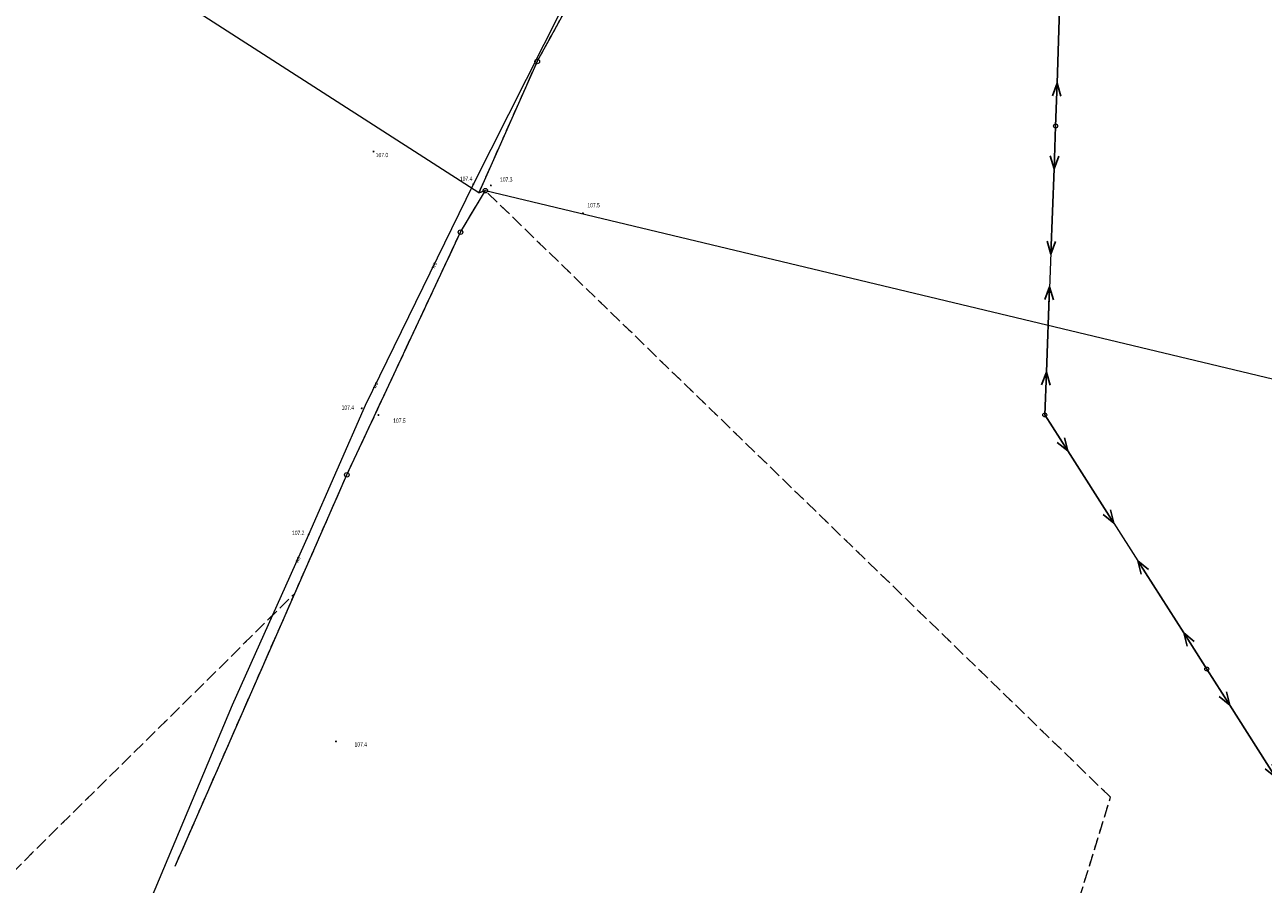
# Model space of a CAD drawing. Header units: inches. Extents: x 6497603 to 6502483, y 5925790 to 5934357.
# Tile 3 of 256: x 6499145 to 6499362, y 5926151 to 5926302. Entities that reach past the tile are written whole.
import ezdxf
from ezdxf.enums import TextEntityAlignment as Align

# ---------------------------------------------------------------- set-up
doc = ezdxf.new("R2010")
doc.units = ezdxf.units.IN
doc.header["$MEASUREMENT"] = 0
for name, pattern in [('219-1000', [0, 0]), ('egkk-1000', [3, 2.25, -0.75]), ('egug-1000', [1.5, 0.75, -0.75]), ('suep_nn_1000', [0, 0])]:
    doc.linetypes.add(name, pattern=pattern)
for name, color, linetype in [('202-punkt graniczny', 7, 'Continuous'), ('203-punkt graniczny', 7, 'Continuous'), ('217-kontur klasyfikacyjny', 7, 'Continuous'), ('218-kontur użytku gruntowego', 7, 'Continuous'), ('219-działka ewidencyjna', 7, 'Continuous'), ('pikieta naturalna', 7, 'Continuous'), ('pikieta naturalna-Atr2', 7, 'Continuous'), ('przewód elektroenergetyczny niskiego napięcia', 7, 'Continuous'), ('przewód wodociągowy', 7, 'Continuous'), ('przewód wodociągowy-Atr1', 7, 'Continuous'), ('słup przewodów napowietrznych', 7, 'Continuous')]:
    doc.layers.add(name, color=color, linetype=linetype)
doc.styles.get("Standard").update_dxf_attribs({"font": 'arial.ttf'})

# ---------------------------------------------------------------- blocks, each defined once
blk = doc.blocks.new('202')
at = {"color": 0, "linetype": 'Continuous', "lineweight": 0}
blk.add_circle((0, 0), 0.4, dxfattribs=at)
blk = doc.blocks.new('203')
at = {"linetype": 'Continuous', "lineweight": 0}
h = blk.add_hatch(color=0, dxfattribs=at)
edge = h.paths.add_edge_path()
edge.add_arc((0, 0), 0.09, 0, 360)
blk = doc.blocks.new('PW01')
at = {"linetype": 'Continuous', "lineweight": 13}
h = blk.add_hatch(color=0, dxfattribs=at)
edge = h.paths.add_edge_path()
edge.add_arc((0, 0), 0.18, 0, 360)
blk = doc.blocks.new('US15')
at = {"color": 0, "linetype": 'Continuous', "lineweight": 13}
blk.add_circle((0, 0), 0.35, dxfattribs=at)
blk = doc.blocks.new('SUEP1')
at = {"color": 0, "linetype": 'Continuous'}
for p, q in [((0, 0), (7.5, 0)), ((7.5, 0), (5.25, 0.75)), ((7.5, 0), (5.25, -0.75)), ((7.5, 0), (22.5, 0)), ((22.5, 0), (20.25, 0.75)), ((22.5, 0), (20.25, -0.75))]:
    blk.add_line(p, q, dxfattribs=at)

msp = doc.modelspace()

# ---------------------------------------------------------------- linework, layer by layer
at = {"layer": '217-kontur klasyfikacyjny', "color": 3, "linetype": 'egkk-1000', "lineweight": 18, "flags": 128}
for points in [[(6499234.85, 5926295.23), (6499257.45, 5926336.31)], [(6499224.61, 5926272.16), (6499234.85, 5926295.23)], [(6499221.37, 5926265.27), (6499225.74, 5926272.56)], [(6499225.74, 5926272.56), (6499224.61, 5926272.16)], [(6499335.47, 5926166.12), (6499225.74, 5926272.56)], [(6499201.43, 5926222.7), (6499221.37, 5926265.27)], [(6499192.29, 5926201.88), (6499201.43, 5926222.7)], [(6499117.12, 5926127.57), (6499192.29, 5926201.88)], [(6499171.29, 5926154.04), (6499192.29, 5926201.88)], [(6499322.92, 5926125.38), (6499335.47, 5926166.12)]]:
    msp.add_lwpolyline(points, dxfattribs=at)
at = {"layer": '218-kontur użytku gruntowego', "color": 3, "linetype": 'egug-1000', "lineweight": 18, "flags": 128}
for points in [[(6499234.85, 5926295.23), (6499257.45, 5926336.31)], [(6499224.61, 5926272.16), (6499234.85, 5926295.23)], [(6499221.37, 5926265.27), (6499225.74, 5926272.56)], [(6499225.74, 5926272.56), (6499224.61, 5926272.16)], [(6499335.47, 5926166.12), (6499225.74, 5926272.56)], [(6499201.43, 5926222.7), (6499221.37, 5926265.27)], [(6499192.29, 5926201.88), (6499201.43, 5926222.7)], [(6499117.12, 5926127.57), (6499192.29, 5926201.88)], [(6499171.29, 5926154.04), (6499192.29, 5926201.88)], [(6499322.92, 5926125.38), (6499335.47, 5926166.12)]]:
    msp.add_lwpolyline(points, dxfattribs=at)
at = {"layer": '219-działka ewidencyjna', "color": 3, "linetype": '219-1000', "lineweight": 18, "flags": 128}
for points in [[(6499234.85, 5926295.23), (6499257.45, 5926336.31)], [(6499224.61, 5926272.16), (6499170.75, 5926306.78)], [(6499234.85, 5926295.23), (6499224.61, 5926272.16)], [(6499221.37, 5926265.27), (6499225.74, 5926272.56)], [(6499224.61, 5926272.16), (6499225.74, 5926272.56)], [(6499225.74, 5926272.56), (6499365.35, 5926239.16)], [(6499201.43, 5926222.7), (6499221.37, 5926265.27)], [(6499192.29, 5926201.88), (6499201.43, 5926222.7)], [(6499171.29, 5926154.04), (6499192.29, 5926201.88)]]:
    msp.add_lwpolyline(points, dxfattribs=at)
at = {"layer": 'przewód elektroenergetyczny niskiego napięcia', "color": 1, "linetype": 'suep_nn_1000', "lineweight": 18, "flags": 128}
for points in [[(6499327.61, 5926336.74), (6499325.84, 5926283.9)], [(6499325.84, 5926283.9), (6499323.93, 5926233.21)], [(6499323.93, 5926233.21), (6499352.37, 5926188.62)], [(6499352.37, 5926188.62), (6499378.61, 5926147.27)]]:
    msp.add_lwpolyline(points, dxfattribs=at)
at = {"layer": 'przewód wodociągowy', "color": 5, "linetype": 'Continuous', "lineweight": 18, "flags": 128}
for points in [[(6499223.63, 5926273.7), (6499263.93, 5926353.51)], [(6498650.86, 5926065.7), (6498678.29, 5926103.64), (6498709.53, 5926145.56), (6498745.22, 5926195.02), (6498778.12, 5926240.9), (6498809.71, 5926284.49), (6498857.98, 5926260.05), (6498862.99, 5926257.53), (6498873.63, 5926251.8), (6498914.39, 5926229.17), (6498948.8, 5926213.02), (6498989.18, 5926191.65), (6499060.76, 5926153.19), (6499098.23, 5926134.08), (6499131.45, 5926115.68), (6499148.06, 5926106.81), (6499160.75, 5926133.27), (6499181.35, 5926182.36), (6499194.74, 5926212.24), (6499204.7, 5926234.93), (6499223.63, 5926273.7)]]:
    msp.add_lwpolyline(points, dxfattribs=at)

# ---------------------------------------------------------------- block references
at = {"layer": '202-punkt graniczny', "color": 7, "linetype": 'Continuous', "lineweight": 18}
for p in [(6499234.85, 5926295.23), (6499225.74, 5926272.56), (6499221.37, 5926265.27), (6499201.43, 5926222.7)]:
    msp.add_blockref('202', p, dxfattribs=at)
at = {"layer": '203-punkt graniczny', "color": 3, "linetype": 'Continuous', "lineweight": 18}
msp.add_blockref('203', (6499224.61, 5926272.16), dxfattribs=at)
at = {"layer": '203-punkt graniczny', "color": 7, "linetype": 'Continuous', "lineweight": 18}
msp.add_blockref('203', (6499192.29, 5926201.88), dxfattribs=at)
at = {"layer": 'pikieta naturalna', "color": 7, "linetype": 'Continuous', "lineweight": 13}
for p in [(6499206.12, 5926279.43), (6499223.63, 5926273.7), (6499226.71, 5926273.48), (6499242.87, 5926268.59), (6499204.05, 5926234.36), (6499206.96, 5926233.19), (6499194.74, 5926212.24), (6499199.52, 5926175.92)]:
    msp.add_blockref('PW01', p, dxfattribs=at)
at = {"layer": 'przewód elektroenergetyczny niskiego napięcia', "color": 1, "linetype": 'Continuous', "lineweight": 18}
for p, rotation in [((6499325.84, 5926283.9), 88.081), ((6499325.84, 5926283.9), 267.842), ((6499323.93, 5926233.21), 87.84200000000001), ((6499323.93, 5926233.21), 302.53), ((6499352.37, 5926188.62), 122.53), ((6499352.37, 5926188.62), 302.3989999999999)]:
    msp.add_blockref('SUEP1', p, dxfattribs=dict(at, rotation=rotation))
at = {"layer": 'słup przewodów napowietrznych', "color": 7, "linetype": 'Continuous', "lineweight": 18}
for p in [(6499325.84, 5926283.9), (6499323.93, 5926233.21), (6499352.37, 5926188.62)]:
    msp.add_blockref('US15', p, dxfattribs=at)

# ---------------------------------------------------------------- texts
at = {"layer": 'pikieta naturalna-Atr2', "color": 7, "width": 0.667}
for s, p in [('107.0', (6499206.51, 5926278.44)), ('107.4', (6499221.27, 5926274.28)), ('107.3', (6499228.31, 5926274.13)), ('107.5', (6499243.65, 5926269.63)), ('107.4', (6499200.52, 5926234.15)), ('107.5', (6499209.56, 5926231.83)), ('107.2', (6499191.8, 5926212.14)), ('107.4', (6499202.78, 5926175.02))]:
    msp.add_text(s, height=0.75, dxfattribs=at).set_placement(p)
at = {"layer": 'przewód wodociągowy-Atr1', "color": 5, "width": 0.667}
for rotation, p in [(63.975, (6499216.44, 5926258.98)), (63.975, (6499206.17, 5926237.94)), (65.861, (6499192.53, 5926207.31))]:
    msp.add_text('wo', height=0.75, rotation=rotation, dxfattribs=at).set_placement(p, align=Align.MIDDLE_LEFT)

doc.saveas('drawing.dxf')
